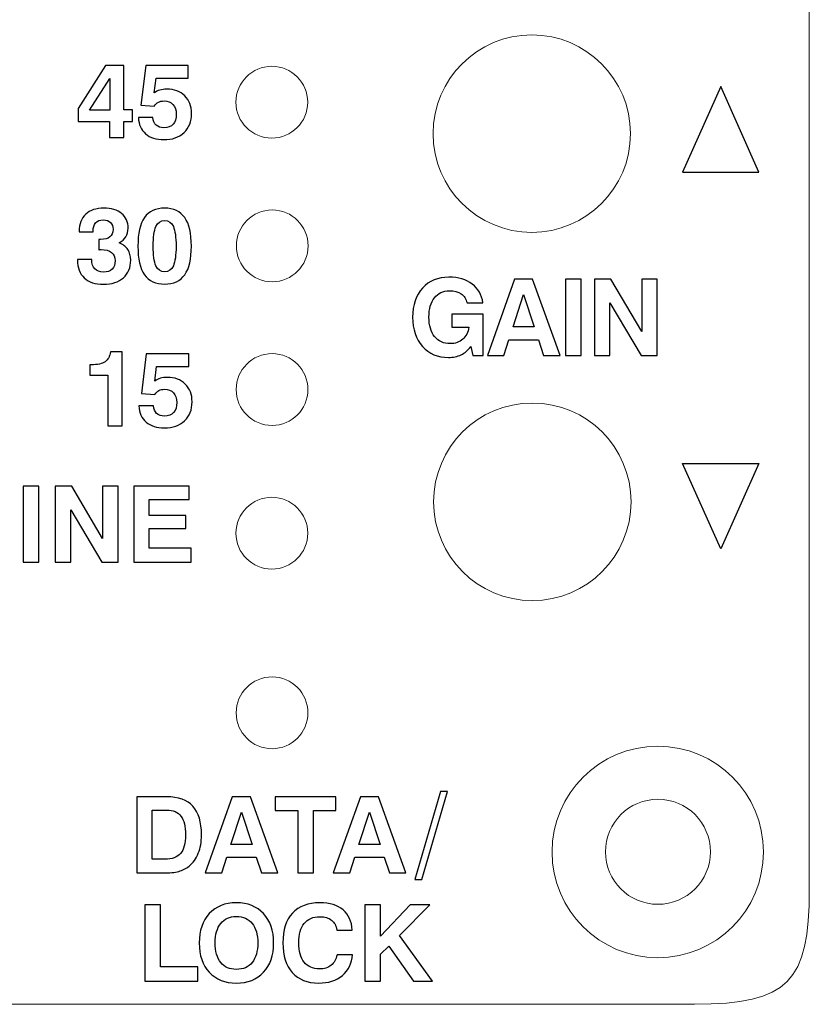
# Model space of a CAD drawing. Header units: inches. Extents: x -1.88 to 1.87, y -0.27 to 1.42.
# Tile 7 of 8: x 0.99 to 1.87, y -0.27 to 0.83. Entities that reach past the tile are written whole.
import ezdxf

# ---------------------------------------------------------------- set-up
doc = ezdxf.new("R2010")
doc.units = ezdxf.units.IN
doc.header["$MEASUREMENT"] = 0
for name, color, linetype in [('Layer 1', 7, 'Continuous'), ('Layer 3', 7, 'Continuous'), ('Layer 4', 7, 'Continuous')]:
    doc.layers.add(name, color=color, linetype=linetype)

msp = doc.modelspace()

# ---------------------------------------------------------------- linework, layer by layer
at = {"layer": 'Layer 1'}
for points, knots in [([(1.0934, 0.6954), (1.0934, 0.6954), (1.0934, 0.7132), (1.0934, 0.7132), (1.0934, 0.7132), (1.0934, 0.7132), (1.0586, 0.7132), (1.0586, 0.7132), (1.0586, 0.7132), (1.0586, 0.7132), (1.0586, 0.7278), (1.0586, 0.7278), (1.0586, 0.7278), (1.0586, 0.7278), (1.0891, 0.7756), (1.0891, 0.7756), (1.0891, 0.7756), (1.0891, 0.7756), (1.1095, 0.7756), (1.1095, 0.7756), (1.1095, 0.7756), (1.1095, 0.7756), (1.1095, 0.7264), (1.1095, 0.7264), (1.1095, 0.7264), (1.1095, 0.7264), (1.1191, 0.7264), (1.1191, 0.7264), (1.1191, 0.7264), (1.1191, 0.7264), (1.1191, 0.7132), (1.1191, 0.7132), (1.1191, 0.7132), (1.1191, 0.7132), (1.1095, 0.7132), (1.1095, 0.7132), (1.1095, 0.7132), (1.1095, 0.7132), (1.1095, 0.6954), (1.1095, 0.6954), (1.1095, 0.6954), (1.1095, 0.6954), (1.0934, 0.6954), (1.0934, 0.6954)], [0, 0, 0, 0, 0.083333, 0.083333, 0.083333, 0.083333, 0.166667, 0.166667, 0.166667, 0.166667, 0.25, 0.25, 0.25, 0.25, 0.333333, 0.333333, 0.333333, 0.333333, 0.416667, 0.416667, 0.416667, 0.416667, 0.5, 0.5, 0.5, 0.5, 0.583333, 0.583333, 0.583333, 0.583333, 0.666667, 0.666667, 0.666667, 0.666667, 0.75, 0.75, 0.75, 0.75, 0.833333, 0.833333, 0.833333, 0.833333, 1, 1, 1, 1]), ([(1.1258, 0.7176), (1.1258, 0.7176), (1.1419, 0.7176), (1.1419, 0.7176), (1.1419, 0.7176), (1.1422, 0.714), (1.1434, 0.7112), (1.1455, 0.7093), (1.1455, 0.7093), (1.1477, 0.7073), (1.1506, 0.7063), (1.1542, 0.7063), (1.1542, 0.7063), (1.1586, 0.7063), (1.1621, 0.7076), (1.1644, 0.7102), (1.1644, 0.7102), (1.1668, 0.7128), (1.168, 0.7166), (1.168, 0.7214), (1.168, 0.7214), (1.168, 0.726), (1.1667, 0.7296), (1.1643, 0.7322), (1.1643, 0.7322), (1.1619, 0.7349), (1.1586, 0.7362), (1.1543, 0.7362), (1.1543, 0.7362), (1.1519, 0.7362), (1.1498, 0.7357), (1.148, 0.7348), (1.148, 0.7348), (1.1462, 0.7338), (1.1447, 0.7324), (1.1434, 0.7305), (1.1434, 0.7305), (1.1434, 0.7305), (1.1285, 0.7314), (1.1285, 0.7314), (1.1285, 0.7314), (1.1285, 0.7314), (1.1339, 0.7756), (1.1339, 0.7756), (1.1339, 0.7756), (1.1339, 0.7756), (1.1813, 0.7756), (1.1813, 0.7756), (1.1813, 0.7756), (1.1813, 0.7756), (1.1813, 0.7617), (1.1813, 0.7617), (1.1813, 0.7617), (1.1813, 0.7617), (1.1455, 0.7617), (1.1455, 0.7617), (1.1455, 0.7617), (1.1455, 0.7617), (1.1434, 0.7451), (1.1434, 0.7451), (1.1434, 0.7451), (1.1452, 0.7465), (1.1473, 0.7476), (1.1496, 0.7483), (1.1496, 0.7483), (1.152, 0.749), (1.1546, 0.7494), (1.1574, 0.7494), (1.1574, 0.7494), (1.1657, 0.7494), (1.1723, 0.7469), (1.1774, 0.7419), (1.1774, 0.7419), (1.1824, 0.7369), (1.185, 0.7303), (1.185, 0.7222), (1.185, 0.7222), (1.185, 0.7134), (1.1822, 0.7063), (1.1766, 0.701), (1.1766, 0.701), (1.171, 0.6957), (1.1635, 0.6931), (1.1542, 0.6931), (1.1542, 0.6931), (1.1456, 0.6931), (1.1389, 0.6953), (1.1338, 0.6996), (1.1338, 0.6996), (1.1287, 0.704), (1.1261, 0.71), (1.1258, 0.7176)], [0, 0, 0, 0, 0.041667, 0.041667, 0.041667, 0.041667, 0.083333, 0.083333, 0.083333, 0.083333, 0.125, 0.125, 0.125, 0.125, 0.166667, 0.166667, 0.166667, 0.166667, 0.208333, 0.208333, 0.208333, 0.208333, 0.25, 0.25, 0.25, 0.25, 0.291667, 0.291667, 0.291667, 0.291667, 0.333333, 0.333333, 0.333333, 0.333333, 0.375, 0.375, 0.375, 0.375, 0.416667, 0.416667, 0.416667, 0.416667, 0.458333, 0.458333, 0.458333, 0.458333, 0.5, 0.5, 0.5, 0.5, 0.541667, 0.541667, 0.541667, 0.541667, 0.583333, 0.583333, 0.583333, 0.583333, 0.625, 0.625, 0.625, 0.625, 0.666667, 0.666667, 0.666667, 0.666667, 0.708333, 0.708333, 0.708333, 0.708333, 0.75, 0.75, 0.75, 0.75, 0.791667, 0.791667, 0.791667, 0.791667, 0.833333, 0.833333, 0.833333, 0.833333, 0.875, 0.875, 0.875, 0.875, 0.916667, 0.916667, 0.916667, 0.916667, 1, 1, 1, 1]), ([(1.0938, 0.726), (1.0938, 0.726), (1.0938, 0.7613), (1.0938, 0.7613), (1.0938, 0.7613), (1.0938, 0.7613), (1.0714, 0.726), (1.0714, 0.726), (1.0714, 0.726), (1.0714, 0.726), (1.0938, 0.726), (1.0938, 0.726)], [0, 0, 0, 0, 0.25, 0.25, 0.25, 0.25, 0.5, 0.5, 0.5, 0.5, 1, 1, 1, 1]), ([(1.7747, 0.7522), (1.7747, 0.7522), (1.8172, 0.657), (1.8172, 0.657), (1.8172, 0.657), (1.8172, 0.657), (1.7747, 0.657), (1.7747, 0.657), (1.7747, 0.657), (1.7747, 0.657), (1.7321, 0.657), (1.7321, 0.657), (1.7321, 0.657), (1.7321, 0.657), (1.7747, 0.7522), (1.7747, 0.7522)], [0, 0, 0, 0, 0.2, 0.2, 0.2, 0.2, 0.4, 0.4, 0.4, 0.4, 0.6, 0.6, 0.6, 0.6, 1, 1, 1, 1]), ([(1.0579, 0.5595), (1.0579, 0.5595), (1.0738, 0.5595), (1.0738, 0.5595), (1.0738, 0.5595), (1.0738, 0.5549), (1.0749, 0.5514), (1.0771, 0.5491), (1.0771, 0.5491), (1.0793, 0.5468), (1.0826, 0.5456), (1.0869, 0.5456), (1.0869, 0.5456), (1.091, 0.5456), (1.0942, 0.5467), (1.0965, 0.5489), (1.0965, 0.5489), (1.0987, 0.5511), (1.0998, 0.5542), (1.0998, 0.5583), (1.0998, 0.5583), (1.0998, 0.5623), (1.0985, 0.5654), (1.0959, 0.5675), (1.0959, 0.5675), (1.0933, 0.5696), (1.0893, 0.5707), (1.0841, 0.5707), (1.0841, 0.5707), (1.0839, 0.5707), (1.0835, 0.5706), (1.0829, 0.5706), (1.0829, 0.5706), (1.0824, 0.5706), (1.0819, 0.5705), (1.0817, 0.5705), (1.0817, 0.5705), (1.0817, 0.5705), (1.0817, 0.582), (1.0817, 0.582), (1.0817, 0.582), (1.0817, 0.582), (1.0835, 0.582), (1.0835, 0.582), (1.0835, 0.582), (1.0882, 0.582), (1.0917, 0.5829), (1.094, 0.5848), (1.094, 0.5848), (1.0963, 0.5866), (1.0975, 0.5895), (1.0975, 0.5933), (1.0975, 0.5933), (1.0975, 0.5965), (1.0965, 0.599), (1.0946, 0.6009), (1.0946, 0.6009), (1.0926, 0.6028), (1.09, 0.6037), (1.0866, 0.6037), (1.0866, 0.6037), (1.083, 0.6037), (1.0802, 0.6026), (1.0781, 0.6005), (1.0781, 0.6005), (1.0762, 0.5983), (1.0752, 0.5952), (1.0752, 0.5913), (1.0752, 0.5913), (1.0752, 0.5913), (1.0752, 0.5906), (1.0752, 0.5906), (1.0752, 0.5906), (1.0752, 0.5906), (1.0596, 0.5906), (1.0596, 0.5906), (1.0596, 0.5906), (1.0598, 0.5991), (1.0623, 0.6055), (1.0671, 0.6101), (1.0671, 0.6101), (1.0719, 0.6146), (1.0786, 0.6168), (1.0873, 0.6168), (1.0873, 0.6168), (1.0956, 0.6168), (1.1021, 0.6148), (1.107, 0.6108), (1.107, 0.6108), (1.1118, 0.6067), (1.1143, 0.6013), (1.1143, 0.5945), (1.1143, 0.5945), (1.1143, 0.5909), (1.1134, 0.5877), (1.1118, 0.5849), (1.1118, 0.5849), (1.1101, 0.5822), (1.1076, 0.58), (1.1043, 0.5782), (1.1043, 0.5782), (1.1086, 0.5764), (1.1118, 0.5738), (1.1139, 0.5706), (1.1139, 0.5706), (1.1161, 0.5673), (1.1172, 0.5635), (1.1172, 0.559), (1.1172, 0.559), (1.1172, 0.5507), (1.1145, 0.5441), (1.1091, 0.5393), (1.1091, 0.5393), (1.1036, 0.5345), (1.0962, 0.532), (1.0869, 0.532), (1.0869, 0.532), (1.0776, 0.532), (1.0705, 0.5344), (1.0654, 0.5391), (1.0654, 0.5391), (1.0604, 0.5438), (1.0579, 0.5505), (1.0579, 0.5592), (1.0579, 0.5592), (1.0579, 0.5592), (1.0579, 0.5595), (1.0579, 0.5595)], [0, 0, 0, 0, 0.030303, 0.030303, 0.030303, 0.030303, 0.060606, 0.060606, 0.060606, 0.060606, 0.090909, 0.090909, 0.090909, 0.090909, 0.121212, 0.121212, 0.121212, 0.121212, 0.151515, 0.151515, 0.151515, 0.151515, 0.181818, 0.181818, 0.181818, 0.181818, 0.212121, 0.212121, 0.212121, 0.212121, 0.242424, 0.242424, 0.242424, 0.242424, 0.272727, 0.272727, 0.272727, 0.272727, 0.30303, 0.30303, 0.30303, 0.30303, 0.333333, 0.333333, 0.333333, 0.333333, 0.363636, 0.363636, 0.363636, 0.363636, 0.393939, 0.393939, 0.393939, 0.393939, 0.424242, 0.424242, 0.424242, 0.424242, 0.454545, 0.454545, 0.454545, 0.454545, 0.484848, 0.484848, 0.484848, 0.484848, 0.515152, 0.515152, 0.515152, 0.515152, 0.545455, 0.545455, 0.545455, 0.545455, 0.575758, 0.575758, 0.575758, 0.575758, 0.606061, 0.606061, 0.606061, 0.606061, 0.636364, 0.636364, 0.636364, 0.636364, 0.666667, 0.666667, 0.666667, 0.666667, 0.69697, 0.69697, 0.69697, 0.69697, 0.727273, 0.727273, 0.727273, 0.727273, 0.757576, 0.757576, 0.757576, 0.757576, 0.787879, 0.787879, 0.787879, 0.787879, 0.818182, 0.818182, 0.818182, 0.818182, 0.848485, 0.848485, 0.848485, 0.848485, 0.878788, 0.878788, 0.878788, 0.878788, 0.909091, 0.909091, 0.909091, 0.909091, 0.939394, 0.939394, 0.939394, 0.939394, 1, 1, 1, 1]), ([(1.1252, 0.5745), (1.1252, 0.5887), (1.1276, 0.5993), (1.1326, 0.6064), (1.1326, 0.6064), (1.1375, 0.6134), (1.145, 0.6169), (1.155, 0.6169), (1.155, 0.6169), (1.1649, 0.6169), (1.1724, 0.6134), (1.1774, 0.6063), (1.1774, 0.6063), (1.1824, 0.5992), (1.1848, 0.5886), (1.1848, 0.5744), (1.1848, 0.5744), (1.1848, 0.5602), (1.1824, 0.5496), (1.1774, 0.5426), (1.1774, 0.5426), (1.1725, 0.5357), (1.165, 0.5322), (1.155, 0.5322), (1.155, 0.5322), (1.145, 0.5322), (1.1375, 0.5357), (1.1326, 0.5427), (1.1326, 0.5427), (1.1276, 0.5497), (1.1252, 0.5603), (1.1252, 0.5745)], [0, 0, 0, 0, 0.111111, 0.111111, 0.111111, 0.111111, 0.222222, 0.222222, 0.222222, 0.222222, 0.333333, 0.333333, 0.333333, 0.333333, 0.444444, 0.444444, 0.444444, 0.444444, 0.555556, 0.555556, 0.555556, 0.555556, 0.666667, 0.666667, 0.666667, 0.666667, 0.777778, 0.777778, 0.777778, 0.777778, 1, 1, 1, 1]), ([(1.1423, 0.5745), (1.1423, 0.5645), (1.1433, 0.5572), (1.1453, 0.5527), (1.1453, 0.5527), (1.1473, 0.5481), (1.1506, 0.5459), (1.155, 0.5459), (1.155, 0.5459), (1.1594, 0.5459), (1.1626, 0.5482), (1.1647, 0.5527), (1.1647, 0.5527), (1.1667, 0.5573), (1.1677, 0.5646), (1.1677, 0.5745), (1.1677, 0.5745), (1.1677, 0.5845), (1.1667, 0.5918), (1.1647, 0.5963), (1.1647, 0.5963), (1.1626, 0.6008), (1.1594, 0.6031), (1.155, 0.6031), (1.155, 0.6031), (1.1506, 0.6031), (1.1473, 0.6008), (1.1453, 0.5963), (1.1453, 0.5963), (1.1433, 0.5918), (1.1423, 0.5846), (1.1423, 0.5745)], [0, 0, 0, 0, 0.111111, 0.111111, 0.111111, 0.111111, 0.222222, 0.222222, 0.222222, 0.222222, 0.333333, 0.333333, 0.333333, 0.333333, 0.444444, 0.444444, 0.444444, 0.444444, 0.555556, 0.555556, 0.555556, 0.555556, 0.666667, 0.666667, 0.666667, 0.666667, 0.777778, 0.777778, 0.777778, 0.777778, 1, 1, 1, 1]), ([(1.4962, 0.4629), (1.493, 0.4586), (1.4895, 0.4555), (1.4854, 0.4535), (1.4854, 0.4535), (1.4814, 0.4515), (1.4767, 0.4505), (1.4713, 0.4505), (1.4713, 0.4505), (1.4594, 0.4505), (1.4498, 0.4546), (1.4424, 0.4628), (1.4424, 0.4628), (1.4351, 0.4711), (1.4314, 0.4819), (1.4314, 0.4953), (1.4314, 0.4953), (1.4314, 0.5088), (1.4351, 0.5197), (1.4424, 0.5278), (1.4424, 0.5278), (1.4498, 0.5359), (1.4595, 0.5399), (1.4718, 0.5399), (1.4718, 0.5399), (1.4824, 0.5399), (1.4911, 0.5374), (1.4978, 0.5323), (1.4978, 0.5323), (1.5045, 0.5272), (1.5085, 0.5202), (1.5098, 0.5113), (1.5098, 0.5113), (1.5098, 0.5113), (1.492, 0.5113), (1.492, 0.5113), (1.492, 0.5113), (1.4909, 0.5157), (1.4887, 0.5191), (1.4854, 0.5214), (1.4854, 0.5214), (1.4821, 0.5237), (1.4777, 0.5248), (1.4724, 0.5248), (1.4724, 0.5248), (1.4653, 0.5248), (1.4597, 0.5222), (1.4556, 0.517), (1.4556, 0.517), (1.4516, 0.5118), (1.4496, 0.5046), (1.4496, 0.4954), (1.4496, 0.4954), (1.4496, 0.4862), (1.4517, 0.479), (1.4559, 0.4737), (1.4559, 0.4737), (1.4601, 0.4685), (1.4659, 0.4659), (1.4733, 0.4659), (1.4733, 0.4659), (1.4788, 0.4659), (1.4835, 0.4675), (1.4872, 0.4708), (1.4872, 0.4708), (1.4909, 0.4741), (1.4932, 0.4786), (1.4941, 0.4842), (1.4941, 0.4842), (1.4941, 0.4842), (1.4749, 0.4842), (1.4749, 0.4842), (1.4749, 0.4842), (1.4749, 0.4842), (1.4749, 0.4988), (1.4749, 0.4988), (1.4749, 0.4988), (1.4749, 0.4988), (1.51, 0.4988), (1.51, 0.4988), (1.51, 0.4988), (1.51, 0.4988), (1.51, 0.4528), (1.51, 0.4528), (1.51, 0.4528), (1.51, 0.4528), (1.4983, 0.4528), (1.4983, 0.4528), (1.4983, 0.4528), (1.4983, 0.4528), (1.4962, 0.4629), (1.4962, 0.4629)], [0, 0, 0, 0, 0.041667, 0.041667, 0.041667, 0.041667, 0.083333, 0.083333, 0.083333, 0.083333, 0.125, 0.125, 0.125, 0.125, 0.166667, 0.166667, 0.166667, 0.166667, 0.208333, 0.208333, 0.208333, 0.208333, 0.25, 0.25, 0.25, 0.25, 0.291667, 0.291667, 0.291667, 0.291667, 0.333333, 0.333333, 0.333333, 0.333333, 0.375, 0.375, 0.375, 0.375, 0.416667, 0.416667, 0.416667, 0.416667, 0.458333, 0.458333, 0.458333, 0.458333, 0.5, 0.5, 0.5, 0.5, 0.541667, 0.541667, 0.541667, 0.541667, 0.583333, 0.583333, 0.583333, 0.583333, 0.625, 0.625, 0.625, 0.625, 0.666667, 0.666667, 0.666667, 0.666667, 0.708333, 0.708333, 0.708333, 0.708333, 0.75, 0.75, 0.75, 0.75, 0.791667, 0.791667, 0.791667, 0.791667, 0.833333, 0.833333, 0.833333, 0.833333, 0.875, 0.875, 0.875, 0.875, 0.916667, 0.916667, 0.916667, 0.916667, 1, 1, 1, 1]), ([(1.5449, 0.5377), (1.5449, 0.5377), (1.5651, 0.5377), (1.5651, 0.5377), (1.5651, 0.5377), (1.5651, 0.5377), (1.5957, 0.4528), (1.5957, 0.4528), (1.5957, 0.4528), (1.5957, 0.4528), (1.5773, 0.4528), (1.5773, 0.4528), (1.5773, 0.4528), (1.5773, 0.4528), (1.5716, 0.4703), (1.5716, 0.4703), (1.5716, 0.4703), (1.5716, 0.4703), (1.5387, 0.4703), (1.5387, 0.4703), (1.5387, 0.4703), (1.5387, 0.4703), (1.5331, 0.4528), (1.5331, 0.4528), (1.5331, 0.4528), (1.5331, 0.4528), (1.5147, 0.4528), (1.5147, 0.4528), (1.5147, 0.4528), (1.5147, 0.4528), (1.5449, 0.5377), (1.5449, 0.5377)], [0, 0, 0, 0, 0.111111, 0.111111, 0.111111, 0.111111, 0.222222, 0.222222, 0.222222, 0.222222, 0.333333, 0.333333, 0.333333, 0.333333, 0.444444, 0.444444, 0.444444, 0.444444, 0.555556, 0.555556, 0.555556, 0.555556, 0.666667, 0.666667, 0.666667, 0.666667, 0.777778, 0.777778, 0.777778, 0.777778, 1, 1, 1, 1]), ([(1.6017, 0.4528), (1.6017, 0.4528), (1.6017, 0.5377), (1.6017, 0.5377), (1.6017, 0.5377), (1.6017, 0.5377), (1.6191, 0.5377), (1.6191, 0.5377), (1.6191, 0.5377), (1.6191, 0.5377), (1.6191, 0.4528), (1.6191, 0.4528), (1.6191, 0.4528), (1.6191, 0.4528), (1.6017, 0.4528), (1.6017, 0.4528)], [0, 0, 0, 0, 0.2, 0.2, 0.2, 0.2, 0.4, 0.4, 0.4, 0.4, 0.6, 0.6, 0.6, 0.6, 1, 1, 1, 1]), ([(1.634, 0.4528), (1.634, 0.4528), (1.634, 0.5377), (1.634, 0.5377), (1.634, 0.5377), (1.634, 0.5377), (1.6523, 0.5377), (1.6523, 0.5377), (1.6523, 0.5377), (1.6523, 0.5377), (1.6867, 0.4794), (1.6867, 0.4794), (1.6867, 0.4794), (1.6867, 0.4794), (1.6867, 0.5377), (1.6867, 0.5377), (1.6867, 0.5377), (1.6867, 0.5377), (1.704, 0.5377), (1.704, 0.5377), (1.704, 0.5377), (1.704, 0.5377), (1.704, 0.4528), (1.704, 0.4528), (1.704, 0.4528), (1.704, 0.4528), (1.6859, 0.4528), (1.6859, 0.4528), (1.6859, 0.4528), (1.6859, 0.4528), (1.6512, 0.5112), (1.6512, 0.5112), (1.6512, 0.5112), (1.6512, 0.5112), (1.6512, 0.4528), (1.6512, 0.4528), (1.6512, 0.4528), (1.6512, 0.4528), (1.634, 0.4528), (1.634, 0.4528)], [0, 0, 0, 0, 0.090909, 0.090909, 0.090909, 0.090909, 0.181818, 0.181818, 0.181818, 0.181818, 0.272727, 0.272727, 0.272727, 0.272727, 0.363636, 0.363636, 0.363636, 0.363636, 0.454545, 0.454545, 0.454545, 0.454545, 0.545455, 0.545455, 0.545455, 0.545455, 0.636364, 0.636364, 0.636364, 0.636364, 0.727273, 0.727273, 0.727273, 0.727273, 0.818182, 0.818182, 0.818182, 0.818182, 1, 1, 1, 1]), ([(1.555, 0.5207), (1.555, 0.5207), (1.5433, 0.4846), (1.5433, 0.4846), (1.5433, 0.4846), (1.5433, 0.4846), (1.5668, 0.4846), (1.5668, 0.4846), (1.5668, 0.4846), (1.5668, 0.4846), (1.555, 0.5207), (1.555, 0.5207)], [0, 0, 0, 0, 0.25, 0.25, 0.25, 0.25, 0.5, 0.5, 0.5, 0.5, 1, 1, 1, 1]), ([(1.0915, 0.3744), (1.0915, 0.3744), (1.0915, 0.4308), (1.0915, 0.4308), (1.0915, 0.4308), (1.0915, 0.4308), (1.0717, 0.4308), (1.0717, 0.4308), (1.0717, 0.4308), (1.0717, 0.4308), (1.0717, 0.4424), (1.0717, 0.4424), (1.0717, 0.4424), (1.0717, 0.4424), (1.073, 0.4424), (1.073, 0.4424), (1.073, 0.4424), (1.0802, 0.4424), (1.0854, 0.4435), (1.0887, 0.4458), (1.0887, 0.4458), (1.092, 0.448), (1.0939, 0.4517), (1.0945, 0.4569), (1.0945, 0.4569), (1.0945, 0.4569), (1.1077, 0.4569), (1.1077, 0.4569), (1.1077, 0.4569), (1.1077, 0.4569), (1.1077, 0.3744), (1.1077, 0.3744), (1.1077, 0.3744), (1.1077, 0.3744), (1.0915, 0.3744), (1.0915, 0.3744)], [0, 0, 0, 0, 0.1, 0.1, 0.1, 0.1, 0.2, 0.2, 0.2, 0.2, 0.3, 0.3, 0.3, 0.3, 0.4, 0.4, 0.4, 0.4, 0.5, 0.5, 0.5, 0.5, 0.6, 0.6, 0.6, 0.6, 0.7, 0.7, 0.7, 0.7, 0.8, 0.8, 0.8, 0.8, 1, 1, 1, 1]), ([(1.1264, 0.3966), (1.1264, 0.3966), (1.1425, 0.3966), (1.1425, 0.3966), (1.1425, 0.3966), (1.1428, 0.393), (1.144, 0.3902), (1.1461, 0.3882), (1.1461, 0.3882), (1.1483, 0.3862), (1.1512, 0.3852), (1.1548, 0.3852), (1.1548, 0.3852), (1.1592, 0.3852), (1.1626, 0.3865), (1.165, 0.3892), (1.165, 0.3892), (1.1674, 0.3918), (1.1686, 0.3955), (1.1686, 0.4004), (1.1686, 0.4004), (1.1686, 0.405), (1.1673, 0.4086), (1.1649, 0.4112), (1.1649, 0.4112), (1.1625, 0.4138), (1.1591, 0.4151), (1.1549, 0.4151), (1.1549, 0.4151), (1.1525, 0.4151), (1.1504, 0.4147), (1.1486, 0.4137), (1.1486, 0.4137), (1.1468, 0.4127), (1.1453, 0.4113), (1.144, 0.4094), (1.144, 0.4094), (1.144, 0.4094), (1.1291, 0.4103), (1.1291, 0.4103), (1.1291, 0.4103), (1.1291, 0.4103), (1.1345, 0.4546), (1.1345, 0.4546), (1.1345, 0.4546), (1.1345, 0.4546), (1.1819, 0.4546), (1.1819, 0.4546), (1.1819, 0.4546), (1.1819, 0.4546), (1.1819, 0.4406), (1.1819, 0.4406), (1.1819, 0.4406), (1.1819, 0.4406), (1.1461, 0.4406), (1.1461, 0.4406), (1.1461, 0.4406), (1.1461, 0.4406), (1.144, 0.4241), (1.144, 0.4241), (1.144, 0.4241), (1.1458, 0.4255), (1.1479, 0.4266), (1.1502, 0.4273), (1.1502, 0.4273), (1.1526, 0.428), (1.1552, 0.4284), (1.158, 0.4284), (1.158, 0.4284), (1.1663, 0.4284), (1.1729, 0.4259), (1.178, 0.4209), (1.178, 0.4209), (1.183, 0.4159), (1.1856, 0.4093), (1.1856, 0.4012), (1.1856, 0.4012), (1.1856, 0.3923), (1.1828, 0.3852), (1.1772, 0.38), (1.1772, 0.38), (1.1716, 0.3747), (1.1641, 0.372), (1.1548, 0.372), (1.1548, 0.372), (1.1462, 0.372), (1.1395, 0.3742), (1.1344, 0.3786), (1.1344, 0.3786), (1.1293, 0.3829), (1.1267, 0.3889), (1.1264, 0.3966)], [0, 0, 0, 0, 0.041667, 0.041667, 0.041667, 0.041667, 0.083333, 0.083333, 0.083333, 0.083333, 0.125, 0.125, 0.125, 0.125, 0.166667, 0.166667, 0.166667, 0.166667, 0.208333, 0.208333, 0.208333, 0.208333, 0.25, 0.25, 0.25, 0.25, 0.291667, 0.291667, 0.291667, 0.291667, 0.333333, 0.333333, 0.333333, 0.333333, 0.375, 0.375, 0.375, 0.375, 0.416667, 0.416667, 0.416667, 0.416667, 0.458333, 0.458333, 0.458333, 0.458333, 0.5, 0.5, 0.5, 0.5, 0.541667, 0.541667, 0.541667, 0.541667, 0.583333, 0.583333, 0.583333, 0.583333, 0.625, 0.625, 0.625, 0.625, 0.666667, 0.666667, 0.666667, 0.666667, 0.708333, 0.708333, 0.708333, 0.708333, 0.75, 0.75, 0.75, 0.75, 0.791667, 0.791667, 0.791667, 0.791667, 0.833333, 0.833333, 0.833333, 0.833333, 0.875, 0.875, 0.875, 0.875, 0.916667, 0.916667, 0.916667, 0.916667, 1, 1, 1, 1]), ([(1.7747, 0.2373), (1.7747, 0.2373), (1.8172, 0.3325), (1.8172, 0.3325), (1.8172, 0.3325), (1.8172, 0.3325), (1.7747, 0.3325), (1.7747, 0.3325), (1.7747, 0.3325), (1.7747, 0.3325), (1.7321, 0.3325), (1.7321, 0.3325), (1.7321, 0.3325), (1.7321, 0.3325), (1.7747, 0.2373), (1.7747, 0.2373)], [0, 0, 0, 0, 0.2, 0.2, 0.2, 0.2, 0.4, 0.4, 0.4, 0.4, 0.6, 0.6, 0.6, 0.6, 1, 1, 1, 1]), ([(0.9974, 0.2224), (0.9974, 0.2224), (0.9974, 0.3073), (0.9974, 0.3073), (0.9974, 0.3073), (0.9974, 0.3073), (1.0149, 0.3073), (1.0149, 0.3073), (1.0149, 0.3073), (1.0149, 0.3073), (1.0149, 0.2224), (1.0149, 0.2224), (1.0149, 0.2224), (1.0149, 0.2224), (0.9974, 0.2224), (0.9974, 0.2224)], [0, 0, 0, 0, 0.2, 0.2, 0.2, 0.2, 0.4, 0.4, 0.4, 0.4, 0.6, 0.6, 0.6, 0.6, 1, 1, 1, 1]), ([(1.0331, 0.2224), (1.0331, 0.2224), (1.0331, 0.3073), (1.0331, 0.3073), (1.0331, 0.3073), (1.0331, 0.3073), (1.0514, 0.3073), (1.0514, 0.3073), (1.0514, 0.3073), (1.0514, 0.3073), (1.0859, 0.2489), (1.0859, 0.2489), (1.0859, 0.2489), (1.0859, 0.2489), (1.0859, 0.3073), (1.0859, 0.3073), (1.0859, 0.3073), (1.0859, 0.3073), (1.1031, 0.3073), (1.1031, 0.3073), (1.1031, 0.3073), (1.1031, 0.3073), (1.1031, 0.2224), (1.1031, 0.2224), (1.1031, 0.2224), (1.1031, 0.2224), (1.0851, 0.2224), (1.0851, 0.2224), (1.0851, 0.2224), (1.0851, 0.2224), (1.0504, 0.2807), (1.0504, 0.2807), (1.0504, 0.2807), (1.0504, 0.2807), (1.0504, 0.2224), (1.0504, 0.2224), (1.0504, 0.2224), (1.0504, 0.2224), (1.0331, 0.2224), (1.0331, 0.2224)], [0, 0, 0, 0, 0.090909, 0.090909, 0.090909, 0.090909, 0.181818, 0.181818, 0.181818, 0.181818, 0.272727, 0.272727, 0.272727, 0.272727, 0.363636, 0.363636, 0.363636, 0.363636, 0.454545, 0.454545, 0.454545, 0.454545, 0.545455, 0.545455, 0.545455, 0.545455, 0.636364, 0.636364, 0.636364, 0.636364, 0.727273, 0.727273, 0.727273, 0.727273, 0.818182, 0.818182, 0.818182, 0.818182, 1, 1, 1, 1]), ([(1.1206, 0.2224), (1.1206, 0.2224), (1.1206, 0.3073), (1.1206, 0.3073), (1.1206, 0.3073), (1.1206, 0.3073), (1.1823, 0.3073), (1.1823, 0.3073), (1.1823, 0.3073), (1.1823, 0.3073), (1.1823, 0.2925), (1.1823, 0.2925), (1.1823, 0.2925), (1.1823, 0.2925), (1.1379, 0.2925), (1.1379, 0.2925), (1.1379, 0.2925), (1.1379, 0.2925), (1.1379, 0.2744), (1.1379, 0.2744), (1.1379, 0.2744), (1.1379, 0.2744), (1.1785, 0.2744), (1.1785, 0.2744), (1.1785, 0.2744), (1.1785, 0.2744), (1.1785, 0.2599), (1.1785, 0.2599), (1.1785, 0.2599), (1.1785, 0.2599), (1.1379, 0.2599), (1.1379, 0.2599), (1.1379, 0.2599), (1.1379, 0.2599), (1.1379, 0.238), (1.1379, 0.238), (1.1379, 0.238), (1.1379, 0.238), (1.1844, 0.238), (1.1844, 0.238), (1.1844, 0.238), (1.1844, 0.238), (1.1844, 0.2224), (1.1844, 0.2224), (1.1844, 0.2224), (1.1844, 0.2224), (1.1206, 0.2224), (1.1206, 0.2224)], [0, 0, 0, 0, 0.076923, 0.076923, 0.076923, 0.076923, 0.153846, 0.153846, 0.153846, 0.153846, 0.230769, 0.230769, 0.230769, 0.230769, 0.307692, 0.307692, 0.307692, 0.307692, 0.384615, 0.384615, 0.384615, 0.384615, 0.461538, 0.461538, 0.461538, 0.461538, 0.538462, 0.538462, 0.538462, 0.538462, 0.615385, 0.615385, 0.615385, 0.615385, 0.692308, 0.692308, 0.692308, 0.692308, 0.769231, 0.769231, 0.769231, 0.769231, 0.846154, 0.846154, 0.846154, 0.846154, 1, 1, 1, 1]), ([(1.1241, -0.1236), (1.1241, -0.1236), (1.1241, -0.0387), (1.1241, -0.0387), (1.1241, -0.0387), (1.1241, -0.0387), (1.1573, -0.0387), (1.1573, -0.0387), (1.1573, -0.0387), (1.1703, -0.0387), (1.1801, -0.0422), (1.1865, -0.0492), (1.1865, -0.0492), (1.1928, -0.0563), (1.1961, -0.0669), (1.1961, -0.0812), (1.1961, -0.0812), (1.1961, -0.089), (1.1949, -0.0958), (1.1925, -0.1017), (1.1925, -0.1017), (1.1901, -0.1077), (1.1867, -0.1124), (1.1822, -0.116), (1.1822, -0.116), (1.1788, -0.1187), (1.175, -0.1207), (1.1707, -0.1218), (1.1707, -0.1218), (1.1664, -0.123), (1.1604, -0.1236), (1.1526, -0.1236), (1.1526, -0.1236), (1.1526, -0.1236), (1.1241, -0.1236), (1.1241, -0.1236)], [0, 0, 0, 0, 0.1, 0.1, 0.1, 0.1, 0.2, 0.2, 0.2, 0.2, 0.3, 0.3, 0.3, 0.3, 0.4, 0.4, 0.4, 0.4, 0.5, 0.5, 0.5, 0.5, 0.6, 0.6, 0.6, 0.6, 0.7, 0.7, 0.7, 0.7, 0.8, 0.8, 0.8, 0.8, 1, 1, 1, 1]), ([(1.2304, -0.0387), (1.2304, -0.0387), (1.2506, -0.0387), (1.2506, -0.0387), (1.2506, -0.0387), (1.2506, -0.0387), (1.2812, -0.1236), (1.2812, -0.1236), (1.2812, -0.1236), (1.2812, -0.1236), (1.2629, -0.1236), (1.2629, -0.1236), (1.2629, -0.1236), (1.2629, -0.1236), (1.2571, -0.1061), (1.2571, -0.1061), (1.2571, -0.1061), (1.2571, -0.1061), (1.2242, -0.1061), (1.2242, -0.1061), (1.2242, -0.1061), (1.2242, -0.1061), (1.2186, -0.1236), (1.2186, -0.1236), (1.2186, -0.1236), (1.2186, -0.1236), (1.2002, -0.1236), (1.2002, -0.1236), (1.2002, -0.1236), (1.2002, -0.1236), (1.2304, -0.0387), (1.2304, -0.0387)], [0, 0, 0, 0, 0.111111, 0.111111, 0.111111, 0.111111, 0.222222, 0.222222, 0.222222, 0.222222, 0.333333, 0.333333, 0.333333, 0.333333, 0.444444, 0.444444, 0.444444, 0.444444, 0.555556, 0.555556, 0.555556, 0.555556, 0.666667, 0.666667, 0.666667, 0.666667, 0.777778, 0.777778, 0.777778, 0.777778, 1, 1, 1, 1]), ([(1.3033, -0.1236), (1.3033, -0.1236), (1.3033, -0.0539), (1.3033, -0.0539), (1.3033, -0.0539), (1.3033, -0.0539), (1.2781, -0.0539), (1.2781, -0.0539), (1.2781, -0.0539), (1.2781, -0.0539), (1.2781, -0.0387), (1.2781, -0.0387), (1.2781, -0.0387), (1.2781, -0.0387), (1.3458, -0.0387), (1.3458, -0.0387), (1.3458, -0.0387), (1.3458, -0.0387), (1.3458, -0.0539), (1.3458, -0.0539), (1.3458, -0.0539), (1.3458, -0.0539), (1.3208, -0.0539), (1.3208, -0.0539), (1.3208, -0.0539), (1.3208, -0.0539), (1.3208, -0.1236), (1.3208, -0.1236), (1.3208, -0.1236), (1.3208, -0.1236), (1.3033, -0.1236), (1.3033, -0.1236)], [0, 0, 0, 0, 0.111111, 0.111111, 0.111111, 0.111111, 0.222222, 0.222222, 0.222222, 0.222222, 0.333333, 0.333333, 0.333333, 0.333333, 0.444444, 0.444444, 0.444444, 0.444444, 0.555556, 0.555556, 0.555556, 0.555556, 0.666667, 0.666667, 0.666667, 0.666667, 0.777778, 0.777778, 0.777778, 0.777778, 1, 1, 1, 1]), ([(1.3731, -0.0387), (1.3731, -0.0387), (1.3933, -0.0387), (1.3933, -0.0387), (1.3933, -0.0387), (1.3933, -0.0387), (1.4239, -0.1236), (1.4239, -0.1236), (1.4239, -0.1236), (1.4239, -0.1236), (1.4056, -0.1236), (1.4056, -0.1236), (1.4056, -0.1236), (1.4056, -0.1236), (1.3998, -0.1061), (1.3998, -0.1061), (1.3998, -0.1061), (1.3998, -0.1061), (1.3669, -0.1061), (1.3669, -0.1061), (1.3669, -0.1061), (1.3669, -0.1061), (1.3613, -0.1236), (1.3613, -0.1236), (1.3613, -0.1236), (1.3613, -0.1236), (1.3429, -0.1236), (1.3429, -0.1236), (1.3429, -0.1236), (1.3429, -0.1236), (1.3731, -0.0387), (1.3731, -0.0387)], [0, 0, 0, 0, 0.111111, 0.111111, 0.111111, 0.111111, 0.222222, 0.222222, 0.222222, 0.222222, 0.333333, 0.333333, 0.333333, 0.333333, 0.444444, 0.444444, 0.444444, 0.444444, 0.555556, 0.555556, 0.555556, 0.555556, 0.666667, 0.666667, 0.666667, 0.666667, 0.777778, 0.777778, 0.777778, 0.777778, 1, 1, 1, 1]), ([(1.4338, -0.131), (1.4338, -0.131), (1.4624, -0.0329), (1.4624, -0.0329), (1.4624, -0.0329), (1.4624, -0.0329), (1.4703, -0.0329), (1.4703, -0.0329), (1.4703, -0.0329), (1.4703, -0.0329), (1.4416, -0.131), (1.4416, -0.131), (1.4416, -0.131), (1.4416, -0.131), (1.4338, -0.131), (1.4338, -0.131)], [0, 0, 0, 0, 0.2, 0.2, 0.2, 0.2, 0.4, 0.4, 0.4, 0.4, 0.6, 0.6, 0.6, 0.6, 1, 1, 1, 1]), ([(1.1412, -0.1083), (1.1412, -0.1083), (1.1552, -0.1083), (1.1552, -0.1083), (1.1552, -0.1083), (1.1633, -0.1083), (1.1692, -0.1061), (1.1728, -0.1019), (1.1728, -0.1019), (1.1764, -0.0977), (1.1782, -0.0907), (1.1782, -0.0812), (1.1782, -0.0812), (1.1782, -0.0717), (1.1766, -0.0648), (1.1732, -0.0603), (1.1732, -0.0603), (1.1698, -0.0558), (1.1645, -0.0536), (1.1573, -0.0536), (1.1573, -0.0536), (1.1573, -0.0536), (1.1412, -0.0536), (1.1412, -0.0536), (1.1412, -0.0536), (1.1412, -0.0536), (1.1412, -0.1083), (1.1412, -0.1083)], [0, 0, 0, 0, 0.125, 0.125, 0.125, 0.125, 0.25, 0.25, 0.25, 0.25, 0.375, 0.375, 0.375, 0.375, 0.5, 0.5, 0.5, 0.5, 0.625, 0.625, 0.625, 0.625, 0.75, 0.75, 0.75, 0.75, 1, 1, 1, 1]), ([(1.2406, -0.0557), (1.2406, -0.0557), (1.2288, -0.0918), (1.2288, -0.0918), (1.2288, -0.0918), (1.2288, -0.0918), (1.2524, -0.0918), (1.2524, -0.0918), (1.2524, -0.0918), (1.2524, -0.0918), (1.2406, -0.0557), (1.2406, -0.0557)], [0, 0, 0, 0, 0.25, 0.25, 0.25, 0.25, 0.5, 0.5, 0.5, 0.5, 1, 1, 1, 1]), ([(1.3833, -0.0557), (1.3833, -0.0557), (1.3715, -0.0918), (1.3715, -0.0918), (1.3715, -0.0918), (1.3715, -0.0918), (1.3951, -0.0918), (1.3951, -0.0918), (1.3951, -0.0918), (1.3951, -0.0918), (1.3833, -0.0557), (1.3833, -0.0557)], [0, 0, 0, 0, 0.25, 0.25, 0.25, 0.25, 0.5, 0.5, 0.5, 0.5, 1, 1, 1, 1]), ([(1.1329, -0.2439), (1.1329, -0.2439), (1.1329, -0.159), (1.1329, -0.159), (1.1329, -0.159), (1.1329, -0.159), (1.1504, -0.159), (1.1504, -0.159), (1.1504, -0.159), (1.1504, -0.159), (1.1504, -0.2282), (1.1504, -0.2282), (1.1504, -0.2282), (1.1504, -0.2282), (1.1918, -0.2282), (1.1918, -0.2282), (1.1918, -0.2282), (1.1918, -0.2282), (1.1918, -0.2439), (1.1918, -0.2439), (1.1918, -0.2439), (1.1918, -0.2439), (1.1329, -0.2439), (1.1329, -0.2439)], [0, 0, 0, 0, 0.142857, 0.142857, 0.142857, 0.142857, 0.285714, 0.285714, 0.285714, 0.285714, 0.428571, 0.428571, 0.428571, 0.428571, 0.571429, 0.571429, 0.571429, 0.571429, 0.714286, 0.714286, 0.714286, 0.714286, 1, 1, 1, 1]), ([(1.1935, -0.2015), (1.1935, -0.1878), (1.1972, -0.1769), (1.2047, -0.1688), (1.2047, -0.1688), (1.2122, -0.1608), (1.2223, -0.1568), (1.235, -0.1568), (1.235, -0.1568), (1.2476, -0.1568), (1.2577, -0.1608), (1.2652, -0.1689), (1.2652, -0.1689), (1.2728, -0.1769), (1.2765, -0.1878), (1.2765, -0.2015), (1.2765, -0.2015), (1.2765, -0.2152), (1.2728, -0.2261), (1.2652, -0.2341), (1.2652, -0.2341), (1.2577, -0.2422), (1.2476, -0.2462), (1.235, -0.2462), (1.235, -0.2462), (1.2223, -0.2462), (1.2122, -0.2422), (1.2047, -0.2341), (1.2047, -0.2341), (1.1972, -0.2261), (1.1935, -0.2152), (1.1935, -0.2015)], [0, 0, 0, 0, 0.111111, 0.111111, 0.111111, 0.111111, 0.222222, 0.222222, 0.222222, 0.222222, 0.333333, 0.333333, 0.333333, 0.333333, 0.444444, 0.444444, 0.444444, 0.444444, 0.555556, 0.555556, 0.555556, 0.555556, 0.666667, 0.666667, 0.666667, 0.666667, 0.777778, 0.777778, 0.777778, 0.777778, 1, 1, 1, 1]), ([(1.3642, -0.2147), (1.3636, -0.2244), (1.3599, -0.232), (1.3531, -0.2377), (1.3531, -0.2377), (1.3463, -0.2434), (1.3374, -0.2462), (1.3266, -0.2462), (1.3266, -0.2462), (1.314, -0.2462), (1.3042, -0.2423), (1.2972, -0.2345), (1.2972, -0.2345), (1.2902, -0.2266), (1.2868, -0.2156), (1.2868, -0.2015), (1.2868, -0.2015), (1.2868, -0.187), (1.2903, -0.176), (1.2974, -0.1683), (1.2974, -0.1683), (1.3045, -0.1606), (1.3148, -0.1568), (1.3281, -0.1568), (1.3281, -0.1568), (1.3389, -0.1568), (1.3475, -0.1594), (1.3538, -0.1647), (1.3538, -0.1647), (1.3601, -0.17), (1.3635, -0.1774), (1.3641, -0.1871), (1.3641, -0.1871), (1.3641, -0.1871), (1.3469, -0.1871), (1.3469, -0.1871), (1.3469, -0.1871), (1.3462, -0.1823), (1.3442, -0.1786), (1.341, -0.1761), (1.341, -0.1761), (1.3378, -0.1736), (1.3335, -0.1723), (1.3281, -0.1723), (1.3281, -0.1723), (1.3204, -0.1723), (1.3146, -0.1748), (1.3106, -0.1798), (1.3106, -0.1798), (1.3066, -0.1847), (1.3046, -0.192), (1.3046, -0.2015), (1.3046, -0.2015), (1.3046, -0.2107), (1.3066, -0.2178), (1.3105, -0.2229), (1.3105, -0.2229), (1.3145, -0.2279), (1.3202, -0.2304), (1.3275, -0.2304), (1.3275, -0.2304), (1.3328, -0.2304), (1.3372, -0.2291), (1.3406, -0.2264), (1.3406, -0.2264), (1.3439, -0.2237), (1.3461, -0.2198), (1.3471, -0.2147), (1.3471, -0.2147), (1.3471, -0.2147), (1.3642, -0.2147), (1.3642, -0.2147)], [0, 0, 0, 0, 0.052632, 0.052632, 0.052632, 0.052632, 0.105263, 0.105263, 0.105263, 0.105263, 0.157895, 0.157895, 0.157895, 0.157895, 0.210526, 0.210526, 0.210526, 0.210526, 0.263158, 0.263158, 0.263158, 0.263158, 0.315789, 0.315789, 0.315789, 0.315789, 0.368421, 0.368421, 0.368421, 0.368421, 0.421053, 0.421053, 0.421053, 0.421053, 0.473684, 0.473684, 0.473684, 0.473684, 0.526316, 0.526316, 0.526316, 0.526316, 0.578947, 0.578947, 0.578947, 0.578947, 0.631579, 0.631579, 0.631579, 0.631579, 0.684211, 0.684211, 0.684211, 0.684211, 0.736842, 0.736842, 0.736842, 0.736842, 0.789474, 0.789474, 0.789474, 0.789474, 0.842105, 0.842105, 0.842105, 0.842105, 0.894737, 0.894737, 0.894737, 0.894737, 1, 1, 1, 1]), ([(1.3782, -0.2439), (1.3782, -0.2439), (1.3782, -0.159), (1.3782, -0.159), (1.3782, -0.159), (1.3782, -0.159), (1.3957, -0.159), (1.3957, -0.159), (1.3957, -0.159), (1.3957, -0.159), (1.3957, -0.1938), (1.3957, -0.1938), (1.3957, -0.1938), (1.3957, -0.1938), (1.4288, -0.159), (1.4288, -0.159), (1.4288, -0.159), (1.4288, -0.159), (1.4506, -0.159), (1.4506, -0.159), (1.4506, -0.159), (1.4506, -0.159), (1.4167, -0.1933), (1.4167, -0.1933), (1.4167, -0.1933), (1.4167, -0.1933), (1.4537, -0.2439), (1.4537, -0.2439), (1.4537, -0.2439), (1.4537, -0.2439), (1.4324, -0.2439), (1.4324, -0.2439), (1.4324, -0.2439), (1.4324, -0.2439), (1.4047, -0.205), (1.4047, -0.205), (1.4047, -0.205), (1.4047, -0.205), (1.3957, -0.214), (1.3957, -0.214), (1.3957, -0.214), (1.3957, -0.214), (1.3957, -0.2439), (1.3957, -0.2439), (1.3957, -0.2439), (1.3957, -0.2439), (1.3782, -0.2439), (1.3782, -0.2439)], [0, 0, 0, 0, 0.076923, 0.076923, 0.076923, 0.076923, 0.153846, 0.153846, 0.153846, 0.153846, 0.230769, 0.230769, 0.230769, 0.230769, 0.307692, 0.307692, 0.307692, 0.307692, 0.384615, 0.384615, 0.384615, 0.384615, 0.461538, 0.461538, 0.461538, 0.461538, 0.538462, 0.538462, 0.538462, 0.538462, 0.615385, 0.615385, 0.615385, 0.615385, 0.692308, 0.692308, 0.692308, 0.692308, 0.769231, 0.769231, 0.769231, 0.769231, 0.846154, 0.846154, 0.846154, 0.846154, 1, 1, 1, 1]), ([(1.2113, -0.2015), (1.2113, -0.2108), (1.2134, -0.2181), (1.2175, -0.2233), (1.2175, -0.2233), (1.2217, -0.2284), (1.2275, -0.231), (1.235, -0.231), (1.235, -0.231), (1.2425, -0.231), (1.2484, -0.2284), (1.2525, -0.2233), (1.2525, -0.2233), (1.2567, -0.2181), (1.2588, -0.2108), (1.2588, -0.2015), (1.2588, -0.2015), (1.2588, -0.1922), (1.2567, -0.1849), (1.2525, -0.1797), (1.2525, -0.1797), (1.2484, -0.1746), (1.2425, -0.172), (1.235, -0.172), (1.235, -0.172), (1.2275, -0.172), (1.2217, -0.1746), (1.2175, -0.1797), (1.2175, -0.1797), (1.2134, -0.1849), (1.2113, -0.1921), (1.2113, -0.2015)], [0, 0, 0, 0, 0.111111, 0.111111, 0.111111, 0.111111, 0.222222, 0.222222, 0.222222, 0.222222, 0.333333, 0.333333, 0.333333, 0.333333, 0.444444, 0.444444, 0.444444, 0.444444, 0.555556, 0.555556, 0.555556, 0.555556, 0.666667, 0.666667, 0.666667, 0.666667, 0.777778, 0.777778, 0.777778, 0.777778, 1, 1, 1, 1])]:
    msp.add_open_spline(points, degree=3, knots=knots, dxfattribs=at)
at = {"layer": 'Layer 3', "lineweight": 13}
for centre in [(1.5642, 0.6998), (1.5648, 0.2898)]:
    msp.add_ellipse(centre, major_axis=(0, 0.11), ratio=1, dxfattribs=at)
at = {"layer": 'Layer 3', "lineweight": 9}
for centre in [(1.2744, 0.7348), (1.2749, 0.5748), (1.2747, 0.4148), (1.2745, 0.2548), (1.2747, 0.0548)]:
    msp.add_ellipse(centre, major_axis=(0, 0.04), ratio=1, dxfattribs=at)
at = {"layer": 'Layer 4', "lineweight": 13}
for centre, major_axis in [((1.7046, -0.1002), (0, 0.1178)), ((1.7048, -0.1), (0, 0.0585))]:
    msp.add_ellipse(centre, major_axis=major_axis, ratio=1, dxfattribs=at)
msp.add_open_spline([(-1.7475, 1.4172), (-1.7475, 1.4172), (1.7455, 1.4172), (1.7455, 1.4172), (1.7455, 1.4172), (1.8454, 1.4172), (1.8735, 1.3886), (1.8735, 1.2892), (1.8735, 1.2892), (1.8735, 1.2892), (1.8735, -0.1419), (1.8735, -0.1419), (1.8735, -0.1419), (1.8735, -0.2449), (1.8503, -0.2698), (1.7455, -0.2698), (1.7455, -0.2698), (1.7455, -0.2698), (-1.7475, -0.2698), (-1.7475, -0.2698), (-1.7475, -0.2698), (-1.8463, -0.2698), (-1.8755, -0.2414), (-1.8755, -0.1419), (-1.8755, -0.1419), (-1.8755, -0.1419), (-1.8755, 1.2892), (-1.8755, 1.2892), (-1.8755, 1.2892), (-1.8755, 1.3701), (-1.8499, 1.4231), (-1.7475, 1.4172)], degree=3, knots=[0, 0, 0, 0, 0.111111, 0.111111, 0.111111, 0.111111, 0.222222, 0.222222, 0.222222, 0.222222, 0.333333, 0.333333, 0.333333, 0.333333, 0.444444, 0.444444, 0.444444, 0.444444, 0.555556, 0.555556, 0.555556, 0.555556, 0.666667, 0.666667, 0.666667, 0.666667, 0.777778, 0.777778, 0.777778, 0.777778, 1, 1, 1, 1], dxfattribs=at)

doc.saveas('drawing.dxf')
